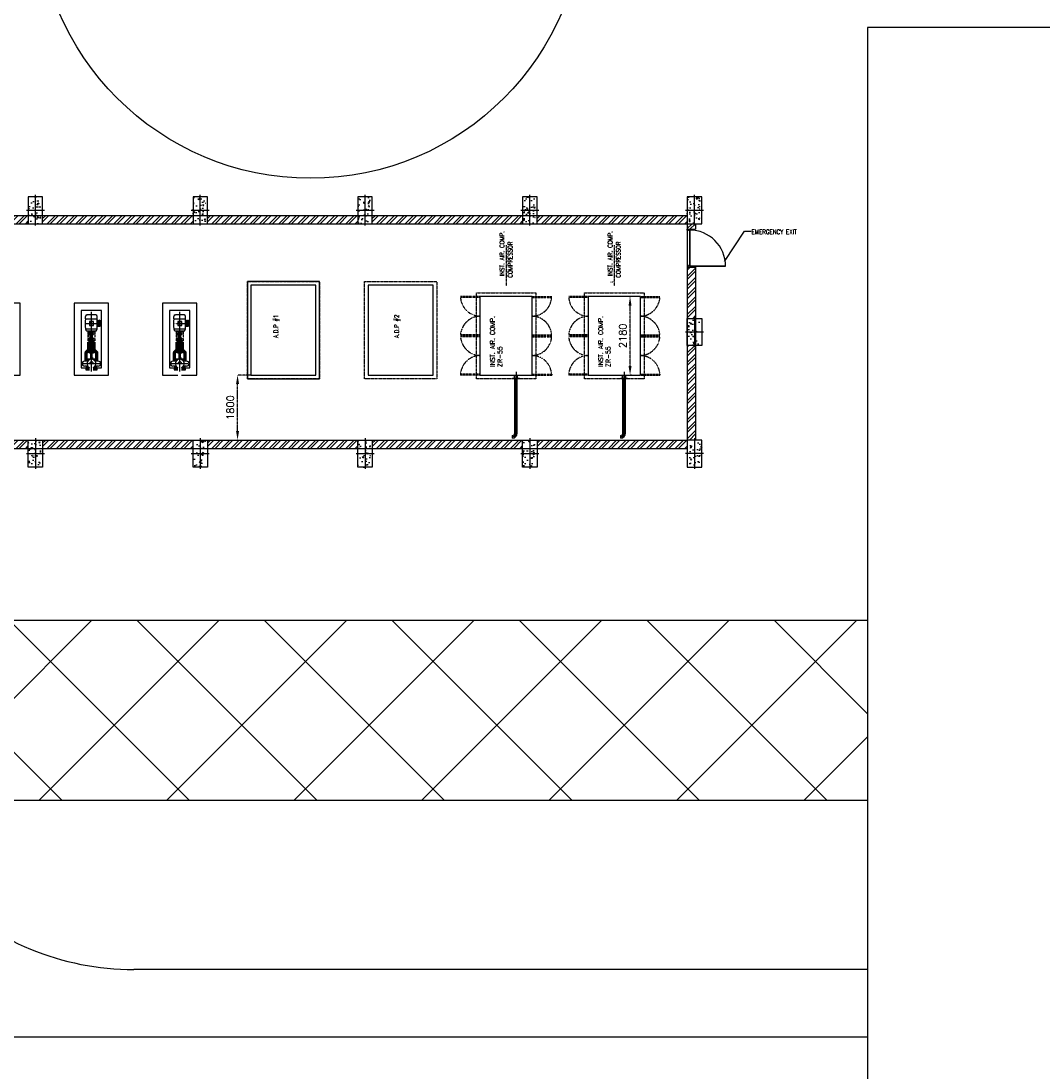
# Model space of a CAD drawing. Header units: inches. Extents: x -8998005 to 170525121, y -30058259 to 1575573.
# Tile 6 of 107: x 331523 to 359864, y -131562 to -102440. Entities that reach past the tile are written whole.
import ezdxf
from ezdxf.enums import TextEntityAlignment as Align

# ---------------------------------------------------------------- set-up
doc = ezdxf.new("R2010")
doc.units = ezdxf.units.IN
doc.header["$LTSCALE"] = 5
doc.header["$MEASUREMENT"] = 0
doc.header["$PDMODE"] = 2
doc.header["$PDSIZE"] = 1
for name, pattern in [('CENTER', [2, 1.25, -0.25, 0.25, -0.25]), ('CENTER2', [1.125, 0.75, -0.125, 0.125, -0.125]), ('CENTERX2', [4, 2.5, -0.5, 0.5, -0.5]), ('DIVIDE', [5.3, 2, -1, 0.1499999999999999, -1, 0.1499999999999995, -1]), ('PHANTOM', [2.5, 1.25, -0.25, 0.25, -0.25, 0.25, -0.25])]:
    doc.linetypes.add(name, pattern=pattern)
for name, color, linetype in [('07.I.A. PIPE', 143, 'Continuous'), ('13.CIVIL', 8, 'Continuous'), ('15. TEXT', 221, 'Continuous'), ('CEN', 9, 'CENTER'), ('CL', 2, 'CENTER2'), ('DIM', 7, 'Continuous'), ('ROAD-ISG', 7, 'Continuous'), ('TCE-ME-ROAD', 244, 'Continuous'), ('Text', 6, 'Continuous')]:
    doc.layers.add(name, color=color, linetype=linetype)
doc.layers.add('wall', color=11, linetype='Continuous', lineweight=18)
doc.styles.add('ARIAL', font='arial.ttf', dxfattribs={"height": 8})
doc.styles.add('romans', font='romans.shx')
doc.styles.add('S1', font='SIMPLEX.SHX', dxfattribs={"height": 200})
doc.styles.get("Standard").update_dxf_attribs({"font": 'txt.shx'})
doc.styles.add('STYLE4', font='romantic.ttf', dxfattribs={"height": 300})
doc.styles.add('TITLE_ST', font='romant.shx')
doc.dimstyles.new('rrrr', dxfattribs={"dimscale": 50, "dimtxt": 2.5, "dimasz": 2.5, "dimexe": 1, "dimexo": 1, "dimgap": 0.9, "dimtad": 1, "dimdec": 0, "dimzin": 0, "dimdsep": 46, "dimtxsty": 'romans', "dimcen": 0, "dimclrd": 251, "dimclre": 251, "dimclrt": 251, "dimadec": 0, "dimazin": 0, "dimtfac": 1, "dimtdec": 0, "dimtix": 1, "dimtmove": 2, "dimatfit": 3, "dimfxl": 1.25, "dimtolj": 1, "dimtzin": 0, "dimlwd": -1, "dimlwe": -1, "dimarcsym": 0})
doc.dimstyles.new('S1$7', dxfattribs={"dimscale": 60, "dimtxt": 2, "dimasz": 2, "dimexe": 0.8, "dimexo": 1.5, "dimgap": 1, "dimtad": 1, "dimdec": 4, "dimzin": 12, "dimdsep": 46, "dimtxsty": 'S1', "dimcen": 0.5, "dimdle": 1, "dimclrd": 251, "dimclre": 41, "dimclrt": 251, "dimadec": 0, "dimazin": 0, "dimtfac": 1, "dimtdec": 4, "dimtofl": 0, "dimtmove": 2, "dimatfit": 3, "dimfxl": 1, "dimtolj": 1, "dimtzin": 0, "dimarcsym": 0})
doc.dimstyles.get("Standard").update_dxf_attribs({"dimtxt": 0.18, "dimasz": 0.18, "dimexe": 0.18, "dimexo": 0.0625, "dimgap": 0.09, "dimtad": 0, "dimtih": 1, "dimtoh": 1, "dimdec": 4, "dimzin": 0, "dimdsep": 46, "dimtxsty": 'Standard', "dimcen": 0.09, "dimadec": 0, "dimazin": 0, "dimtfac": 1, "dimtdec": 4, "dimtofl": 0, "dimtmove": 0, "dimatfit": 3, "dimfxl": 1, "dimtolj": 1, "dimtzin": 0, "dimarcsym": 0})
doc.dimstyles.new('STANDARD$0', dxfattribs={"dimtxt": 250, "dimasz": 200, "dimexe": 0, "dimexo": 0, "dimgap": 100, "dimtad": 1, "dimdec": 0, "dimzin": 0, "dimdsep": 46, "dimtxsty": 'S1', "dimcen": 0, "dimadec": 0, "dimazin": 0, "dimtfac": 1, "dimtdec": 0, "dimtmove": 2, "dimatfit": 3, "dimfxl": 1, "dimtolj": 1, "dimtzin": 0, "dimarcsym": 0})
pattern_1 = [(45, (-2023.663100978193, -424.9999782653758), (-132.5825214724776, 132.5825214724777), []), (45, (-1935.274753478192, -424.9999782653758), (-132.5825214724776, 132.5825214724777), [])]

# ---------------------------------------------------------------- blocks, each defined once
blk = doc.blocks.new('colom')
at = {"layer": '13.CIVIL'}
h = blk.add_hatch(dxfattribs=at)
h.set_pattern_fill('AR-CONC', color=256, scale=50, style=0)
h.set_pattern_definition([(50, (-148849.0947999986, -60278.57558095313), (358.6300913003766, -31.37606749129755), [37.5, -412.5]), (355, (-148849.0947999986, -60278.57558095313), (-69.37566680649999, 376.0960668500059), [30, -330]), (100.4514, (-148819.2089599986, -60281.19025095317), (289.2546908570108, 344.7197710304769), [31.87009499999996, -350.5710559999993]), (46.18419999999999, (-148849.0947999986, -60178.57558095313), (533.6205243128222, -82.75950716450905), [56.25, -618.75]), (96.6356, (-148804.6264274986, -60185.47223445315), (467.3313527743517, 487.0589354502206), [47.80514399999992, -525.8564999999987]), (351.1842000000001, (-148849.0947999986, -60178.57558095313), (467.3309725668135, 487.0593004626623), [45, -495]), (21, (-148799.0947999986, -60203.57558095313), (298.4535260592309, -201.3094453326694), [37.5, -412.5]), (326, (-148799.0947999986, -60203.57558095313), (121.6576659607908, 362.5750225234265), [30, -330]), (71.45140000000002, (-148774.2236834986, -60220.35138395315), (420.1113142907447, 161.2652483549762), [31.870095, -350.571056]), (37.50000000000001, (-148849.0947999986, -60278.57558095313), (6.079927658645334, 166.4469269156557), [0, -326, 0, -335, 0, -331.25]), (7.499999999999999, (-148849.0947999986, -60278.57558095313), (131.5347687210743, 197.2058559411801), [0, -191, 0, -318.5, 0, -126.25]), (327.5, (-148960.5947999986, -60278.57558095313), (266.9112180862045, -11.2774358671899), [0, -125, 0, -390, 0, -517.4999999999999]), (317.5, (-149010.5947999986, -60278.57558095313), (291.5930846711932, 50.05249116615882), [0, -162.5, 0, -259, 0, -367.5])])
h.paths.add_polyline_path([(-232.376054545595, -374.9999999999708), (-382.3760545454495, -375), (-382.3760545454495, -750), (-232.376054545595, -750)])
h.paths.add_polyline_path([(-232.376054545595, 0), (-382.3760545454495, 0), (-382.3760545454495, -375), (-232.376054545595, -374.9999999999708)])
h.paths.add_polyline_path([(-32.37605454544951, 0), (-232.376054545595, 0), (-232.376054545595, -374.9999999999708), (-32.37605454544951, -374.9999999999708)])
h.paths.add_polyline_path([(-32.37605454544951, -374.9999999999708), (-232.376054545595, -374.9999999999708), (-232.3760545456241, -750), (-32.37605454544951, -750)])
at = {"layer": '13.CIVIL', "color": 1, "linetype": 'CENTER', "ltscale": 150}
for p, q in [((-182.3760545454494, -800), (-182.3760545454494, 50)), ((-432.3760545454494, -375), (67.6239454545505, -375))]:
    blk.add_line(p, q, dxfattribs=at)
at = {"layer": '13.CIVIL'}
blk.add_lwpolyline([(-382.3760545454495, -750), (17.62394545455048, -750), (17.62394545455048, 0), (-382.3760545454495, 0)], close=True, dxfattribs=at)
blk = doc.blocks.new('GERTR')
at = {"color": 2, "linetype": 'PHANTOM', "ltscale": 0.03}
for p, q in [((-725, 2179.999999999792), (-1264.603960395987, 2179.999999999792)), ((-725, 2153.019801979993), (-1264.603960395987, 2153.019801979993)), ((725, 2179.999999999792), (1264.603960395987, 2179.999999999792)), ((725, 2153.019801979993), (1264.603960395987, 2153.019801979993)), ((-725, 1116.980198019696), (-1264.603960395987, 1116.980198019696)), ((-725, 1089.999999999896), (-1264.603960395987, 1089.999999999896)), ((-725, 1089.999999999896), (-1264.603960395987, 1089.999999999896)), ((-725, 1089.999999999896), (-1264.603960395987, 1089.999999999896)), ((-725, 1063.019801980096), (-1264.603960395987, 1063.019801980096)), ((725, 1116.980198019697), (1264.603960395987, 1116.980198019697)), ((725, 1089.999999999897), (1264.603960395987, 1089.999999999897)), ((725, 1089.999999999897), (1264.603960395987, 1089.999999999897)), ((725, 1089.999999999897), (1264.603960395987, 1089.999999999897)), ((725, 1063.019801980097), (1264.603960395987, 1063.019801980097)), ((-725, 26.98019801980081), (-1264.603960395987, 26.98019801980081)), ((-725, 9.095e-13), (-1264.603960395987, 9.095e-13)), ((725, 26.98019801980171), (1264.603960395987, 26.98019801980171)), ((725, 1.819e-12), (1264.603960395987, 1.819e-12))]:
    blk.add_line(p, q, dxfattribs=at)
for p, q in [((-1264.603960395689, 2153.019801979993), (-1264.603960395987, 2179.999999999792)), ((1264.603960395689, 2153.019801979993), (1264.603960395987, 2179.999999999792))]:
    blk.add_line(p, q)
at = {"color": 2}
for p, q in [((-319.5, 2259.468749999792), (-319.5, 2179.999999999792)), ((-274.9999999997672, 2085.912500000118), (-275, 2315.840624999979)), ((-230.5, 2259.468749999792), (-230.5, 2179.999999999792))]:
    blk.add_line(p, q, dxfattribs=at)
blk.add_lwpolyline([(-725, 2180.000000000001), (-725, 9.095e-13), (725, 0), (725, 2180)], close=True)
blk.add_lwpolyline([(-370.2499999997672, 2284.468749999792), (-179.7499999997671, 2284.468749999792), (-179.7499999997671, 2259.468749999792), (-370.2499999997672, 2259.468749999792)], close=True, dxfattribs=at)
at = {"color": 2, "linetype": 'PHANTOM', "ltscale": 0.03}
for centre, start, end in [((-708.9467573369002, 2191.775758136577), 183.989802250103, 268.3484764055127), ((708.9467573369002, 2191.775758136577), 271.6515235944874, 356.010197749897), ((-708.9467573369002, 1078.224241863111), 91.6515235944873, 176.0101977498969), ((708.9467573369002, 1078.224241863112), 3.989802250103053, 88.34847640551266), ((-708.9467573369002, 1101.775758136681), 183.989802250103, 268.3484764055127), ((708.9467573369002, 1101.775758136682), 271.6515235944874, 356.010197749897), ((-708.9467573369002, -11.77575813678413), 91.6515235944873, 176.0101977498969), ((708.9467573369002, -11.77575813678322), 3.989802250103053, 88.34847640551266)]:
    blk.add_arc(centre, 557.007137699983, start, end, dxfattribs=at)
at = {"layer": 'Text', "insert": (440.2113958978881, 1952.745354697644), "char_height": 125, "width": 1875.764799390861, "attachment_point": 1, "rotation": 270, "style": 'TITLE_ST'}
blk.add_mtext('INST. AIR. COMP.\\PZR-55', dxfattribs=at)
blk = doc.blocks.new('COND WTR PUMP_PLAN')
at = {"color": 115}
for p, q in [((-75.82323232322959, 74.96510101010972), (-50.00000000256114, 74.96510101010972)), ((-50.00000000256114, 73.62744053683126), (-50.00000000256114, 139.0000000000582)), ((49.99999999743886, 73.6274405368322), (49.99999999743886, 139.0000000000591)), ((49.99999999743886, 129.6561111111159), (225.23658569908, 129.6561111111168)), ((79.26767676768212, 129.6561111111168), (79.26767676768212, 40.46770835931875)), ((94.01515151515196, -129.6561111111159), (94.01515151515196, 129.6561111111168)), ((94.01515151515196, 99.54545454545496), (228.3077473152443, 99.54545454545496)), ((94.01515151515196, 84.79797979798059), (215.4037069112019, 84.79797979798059)), ((124.1258080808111, 20.27777777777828), (94.01515151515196, 21.50550505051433)), ((124.1258080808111, 20.27777777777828), (124.1258080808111, -19.66207070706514)), ((215.4037069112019, 84.79797979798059), (233.8380503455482, 66.36363636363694)), ((255.9592624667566, 65.13590909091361), (221.5497170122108, 99.54545454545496)), ((228.3077473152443, 99.54545454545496), (258.4184038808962, 70.0505050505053)), ((233.8380503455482, 66.36363636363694), (233.8380503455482, -65.7479292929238)), ((239.3683533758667, 123.5101010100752), (293.4436564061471, 70.0505050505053)), ((248.5855250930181, 57.14646464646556), (413.6469191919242, 57.14646464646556)), ((248.5855250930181, 47.31358585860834), (413.6469191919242, 47.31358585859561)), ((248.5855250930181, 39.93984848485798), (413.6469191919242, 39.93984848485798)), ((248.5855250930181, 30.10696969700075), (413.6469191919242, 30.10696969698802)), ((248.5855250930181, 22.55170811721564), (413.6469191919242, 22.55170811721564)), ((248.5855250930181, 12.71882932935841), (310.7627633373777, 12.71882932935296)), ((423.479797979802, 65.13590909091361), (255.9592624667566, 65.13590909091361)), ((258.4184038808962, 70.0505050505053), (436.3838383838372, 70.0505050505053)), ((306.2298585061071, 4.302575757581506), (308.0732928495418, 12.28833333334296)), ((306.2298585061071, -4.914595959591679), (306.2298585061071, 4.302575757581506)), ((308.0732928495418, 12.28833333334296), (323.4364746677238, 14.74747474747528)), ((323.4364746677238, 14.74747474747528), (338.7959696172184, 14.74747474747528)), ((338.7959696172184, 14.74747474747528), (353.5434443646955, 12.28833333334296)), ((350.9617592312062, 12.71882932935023), (413.6469191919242, 12.71882932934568)), ((353.5434443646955, 12.28833333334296), (355.3868787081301, 4.302575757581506)), ((355.3868787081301, 4.302575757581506), (355.3868787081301, -3.686868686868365)), ((423.479797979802, -64.52020202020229), (423.479797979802, 70.0505050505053)), ((436.3838383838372, 70.0505050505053), (436.3838383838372, -69.43479797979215)), ((499.6763131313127, -44.24242424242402), (499.6763131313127, 44.85813131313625)), ((513.1923737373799, 25.1923737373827), (592.3282828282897, 25.1923737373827)), ((599.7020202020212, -44.24242424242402), (599.7020202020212, 44.85813131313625)), ((664.2222222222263, 96.6422964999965), (664.2222222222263, -96.6422964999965)), ((669.9109453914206, 103.7532004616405), (702.6211036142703, 113.7084660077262)), ((702.6211036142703, 113.7084660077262), (750.5002421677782, 117.5)), ((702.6211036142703, 113.7084660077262), (702.6211036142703, -113.708466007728)), ((750.5002421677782, 117.5), (862.3803607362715, 117.5)), ((794.4205586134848, 5), (837.4205586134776, 5)), ((862.3803607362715, 117.5), (909.7844909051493, 113.7084660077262)), ((909.7844909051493, 117.0278359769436), (909.7844909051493, -117.0278359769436)), ((909.7844909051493, 117.0278359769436), (956.8882817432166, 117.0278359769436)), ((994.812154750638, 86.2120225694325), (994.812154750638, -86.21202256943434)), ((-75.82323232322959, -74.35308080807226), (-50.00000000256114, -74.35308080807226)), ((-50.00000000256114, -138.9999999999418), (-50.00000000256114, -73.62744053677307)), ((49.99999999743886, -138.9999999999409), (49.99999999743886, -73.62744053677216)), ((49.99999999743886, -129.6561111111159), (225.23658569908, -129.656111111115)), ((79.26767676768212, -40.46770835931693), (79.26767676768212, -129.6561111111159)), ((124.1258080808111, -19.66207070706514), (94.01515151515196, -20.89348484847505)), ((215.4037069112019, -84.18227272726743), (94.01515151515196, -84.18227272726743)), ((228.3077473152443, -98.92974747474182), (94.01515151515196, -98.92974747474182)), ((233.8380503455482, -65.7479292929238), (215.4037069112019, -84.18227272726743)), ((221.5497170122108, -98.92974747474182), (255.9592624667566, -64.52020202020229)), ((258.4184038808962, -69.43479797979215), (228.3077473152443, -98.92974747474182)), ((239.3683533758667, -123.5101010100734), (293.4436564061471, -70.05050505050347)), ((248.5855250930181, -12.71882932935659), (314.5960631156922, -12.71882932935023)), ((248.5855250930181, -22.55170811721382), (413.6469191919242, -22.55170811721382)), ((248.5855250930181, -30.10696969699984), (413.6469191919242, -30.10696969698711)), ((248.5855250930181, -39.93984848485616), (413.6469191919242, -39.93984848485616)), ((248.5855250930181, -47.31358585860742), (413.6469191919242, -47.31358585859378)), ((248.5855250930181, -57.14646464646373), (413.6469191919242, -57.14646464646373)), ((255.9592624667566, -64.52020202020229), (423.479797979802, -64.52020202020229)), ((436.3838383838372, -69.43479797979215), (258.4184038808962, -69.43479797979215)), ((308.0732928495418, -11.67631313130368), (306.2298585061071, -4.914595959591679)), ((323.4364746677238, -14.13176767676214), (308.0732928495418, -11.67631313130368)), ((338.7959696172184, -14.13176767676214), (323.4364746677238, -14.13176767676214)), ((353.5434443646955, -11.67631313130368), (338.7959696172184, -14.13176767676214)), ((347.2820858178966, -12.71882932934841), (413.6469191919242, -12.71882932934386)), ((355.3868787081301, -3.686868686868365), (353.5434443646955, -11.67631313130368)), ((513.1923737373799, -24.58035353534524), (592.3282828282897, -24.58035353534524)), ((669.9109453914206, -103.7532004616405), (702.6211036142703, -113.708466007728)), ((702.6211036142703, -113.708466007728), (750.5002421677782, -117.5)), ((750.5002421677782, -117.5), (862.3803607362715, -117.5)), ((750.6050351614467, -163.1136486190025), (881.2360820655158, -163.1136486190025)), ((750.6050351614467, -169.9999999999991), (750.6050351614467, -163.1136486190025)), ((881.2360820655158, -169.9999999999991), (750.6050351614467, -169.9999999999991)), ((758.5925139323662, -139.2802175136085), (758.5925139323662, -163.1136486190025)), ((864.0902110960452, -130.1218253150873), (767.7509061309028, -130.1218253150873)), ((789.179675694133, -130.1218253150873), (789.179675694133, -117.5)), ((794.4205586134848, -4.999999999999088), (837.4205586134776, -4.999999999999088)), ((842.6614415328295, -130.1218253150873), (842.6614415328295, -117.5)), ((862.3803607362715, -117.5), (909.7844909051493, -113.708466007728)), ((873.2486032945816, -139.2802175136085), (873.248603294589, -163.1136486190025)), ((881.2360820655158, -169.9999999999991), (881.2360820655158, -163.1136486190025)), ((909.7844909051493, -117.0278359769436), (956.8882817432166, -117.0278359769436))]:
    blk.add_line(p, q, dxfattribs=at)
at = {"color": 115, "linetype": 'DIVIDE', "ltscale": 0.1}
for p, q in [((641.2718349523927, 70.59145031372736), (463.1679539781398, 70.59145031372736)), ((463.1679539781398, -70.59145031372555), (463.1679539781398, 70.59145031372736)), ((641.2718349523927, 67.59145031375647), (463.1679539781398, 67.59145031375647)), ((466.1679539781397, 67.59145031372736), (466.1679539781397, -67.59145031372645)), ((638.2718349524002, -67.59145031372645), (638.2718349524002, 67.59145031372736)), ((641.2718349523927, -70.59145031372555), (641.2718349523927, 70.59145031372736)), ((641.2718349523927, -67.59145031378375), (463.1679539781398, -67.59145031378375)), ((641.2718349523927, -70.59145031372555), (463.1679539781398, -70.59145031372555))]:
    blk.add_line(p, q, dxfattribs=at)
at = {"color": 115}
for points in [[(-232.5, -38), (-232.5, -346.75), (1227.5, -346.7499999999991), (1227.5, 346.7500000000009), (-232.5, 346.7500000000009), (-232.5, 38)], [(-102.8232323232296, 38), (-102.8232323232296, 114.5), (-126.8232323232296, 114.5), (-126.8232323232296, 38)], [(-75.82323232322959, 46.60297672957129), (-75.82323232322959, 114.5), (-99.8232323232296, 114.5), (-99.8232323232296, 38)], [(-82.5, -114.5), (-82.5, -205), (1077.5, -205), (1077.5, 205.0000000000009), (-82.5, 205), (-82.5, 114.5)], [(-126.8232323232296, -38), (-126.8232323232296, -114.5), (-102.8232323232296, -114.5), (-102.8232323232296, -38)], [(-99.8232323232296, -38), (-99.8232323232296, -114.5), (-75.82323232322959, -114.5), (-75.82323232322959, -46.60297672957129)]]:
    blk.add_lwpolyline(points, dxfattribs=at)
for points in [[(124.1258080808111, 10.44489898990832), (220.3183028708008, 10.44489898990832), (220.3183028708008, -9.832878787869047), (124.1258080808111, -9.832878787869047)], [(226.4643129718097, 39.93984848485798), (220.3183028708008, 39.93984848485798), (220.3183028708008, -39.3278282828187), (226.4643129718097, -39.3278282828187)], [(233.8380503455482, 54.68732323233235), (226.4643129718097, 54.68732323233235), (226.4643129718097, -54.6873232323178), (233.8380503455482, -54.6873232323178)], [(436.3838383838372, 54.68732323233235), (443.757575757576, 54.68732323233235), (443.757575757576, -54.6873232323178), (436.3838383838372, -54.6873232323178)], [(443.757575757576, 39.93984848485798), (449.2878787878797, 39.93984848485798), (449.2878787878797, -39.3278282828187), (443.757575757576, -39.3278282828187)], [(449.2878787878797, 10.44489898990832), (475.1065151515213, 10.44489898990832), (475.1065151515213, -9.832878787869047), (449.2878787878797, -9.832878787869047)], [(475.1065151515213, 25.1923737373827), (492.3025757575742, 25.1923737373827), (492.3025757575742, -24.58035353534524), (475.1065151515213, -24.58035353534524)], [(492.3025757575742, 44.85813131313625), (513.1923737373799, 44.85813131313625), (513.1923737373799, -44.24242424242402), (492.3025757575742, -44.24242424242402)], [(592.3282828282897, 44.85813131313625), (609.5348989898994, 44.85813131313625), (609.5348989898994, -44.24242424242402), (592.3282828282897, -44.24242424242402)], [(626.7272727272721, -24.58035353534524), (609.5348989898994, -24.58035353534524), (609.5348989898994, 25.1923737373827), (626.7272727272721, 25.1923737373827)], [(626.7272727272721, 12.90404040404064), (654.389343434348, 12.90404040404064), (654.389343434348, -12.28833333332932), (626.7272727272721, -12.28833333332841)], [(654.389343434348, 30.11065656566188), (659.3076262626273, 30.11065656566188), (659.3076262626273, -29.49494949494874), (654.389343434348, -29.49494949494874)], [(659.3076262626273, 44.85813131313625), (664.2222222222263, 44.85813131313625), (664.2222222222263, -44.24242424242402), (659.3076262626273, -44.24242424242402)], [(775.9205586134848, -39.99999999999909), (855.9205586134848, -39.99999999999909), (855.9205586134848, 40), (775.9205586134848, 40)]]:
    blk.add_lwpolyline(points, close=True, dxfattribs=at)
for centre, radius, start, end in [((0, 0), 88.99999999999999, 205.2751869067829, 154.7248130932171), ((-2.5611371e-09, 139.0000000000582), 50, 0, 180), ((0, 0), 38, 270, 90), ((226.1081903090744, 112.3403512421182), 17.3376824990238, 40.10924083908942, 92.88160339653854), ((248.5873685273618, 52.23002525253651), 4.916439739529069, 90.02148323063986, 269.9785167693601), ((248.5873685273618, 35.02340909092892), 4.916439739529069, 90.02148323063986, 269.9785167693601), ((248.5873685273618, 17.63526872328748), 4.916439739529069, 90.02148323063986, 269.9785167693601), ((413.6487626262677, 52.23002525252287), 4.916439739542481, 269.9785167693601, 90.02148323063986), ((413.6487626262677, 35.02340909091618), 4.916439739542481, 269.9785167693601, 90.02148323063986), ((413.6487626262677, 17.63526872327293), 4.916439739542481, 269.9785167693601, 90.02148323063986), ((671.6378792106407, 96.54071215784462), 7.41635273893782, 103.4652080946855, 179.2151753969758), ((794.4205586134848, 9.095e-13), 5, 90, 270), ((837.4205586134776, 9.095e-13), 5, 270, 90), ((956.8056511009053, 85.93247664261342), 31.0954691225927, 11.95887338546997, 89.84774654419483), ((995.3992042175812, 94.6845090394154), 8.492800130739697, 195.7742926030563, 266.036372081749), ((-2.5611371e-09, -138.9999999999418), 50, 180, 0), ((226.1081903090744, -112.3403512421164), 17.3376824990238, 267.1183966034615, 319.8907591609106), ((248.5873685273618, -17.63526872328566), 4.916439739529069, 90.02148323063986, 269.9785167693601), ((248.5873685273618, -35.023409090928), 4.916439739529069, 90.02148323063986, 269.9785167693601), ((248.5873685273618, -52.23002525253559), 4.916439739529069, 90.02148323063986, 269.9785167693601), ((413.6487626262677, -17.63526872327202), 4.916439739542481, 269.9785167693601, 90.02148323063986), ((413.6487626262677, -35.02340909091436), 4.916439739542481, 269.9785167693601, 90.02148323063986), ((413.6487626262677, -52.23002525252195), 4.916439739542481, 269.9785167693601, 90.02148323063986), ((671.6378792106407, -96.54071215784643), 7.41635273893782, 180.7848246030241, 256.5347919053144), ((767.7509061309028, -139.2802175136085), 9.158392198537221, 90, 180), ((864.0902110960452, -139.2802175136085), 9.158392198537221, 0, 90), ((956.8056511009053, -85.93247664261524), 31.0954691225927, 270.1522534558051, 348.0411266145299), ((995.3992042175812, -94.68450903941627), 8.492800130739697, 93.96362791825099, 164.225707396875)]:
    blk.add_arc(centre, radius, start, end, dxfattribs=at)
at = {"layer": 'CL', "ltscale": 0.3}
for p, q in [((0, 216.133147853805), (0, -208.3509883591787)), ((-158.9305333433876, 0), (1049.87966620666, 9.095e-13)), ((484.9288383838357, 35.02525252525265), (529.7832828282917, 35.02525252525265)), ((578.8085353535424, 35.02525252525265), (621.2075252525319, 35.02525252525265)), ((794.4205586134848, -13.05854180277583), (794.4205586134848, 13.05854180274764)), ((815.9205586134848, 134.5032012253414), (815.9205586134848, -205.9516913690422)), ((837.4205586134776, -13.05854180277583), (837.4205586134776, 13.05854180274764)), ((484.9288383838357, -34.40954545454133), (529.7832828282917, -34.40954545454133)), ((578.8085353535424, -34.40954545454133), (621.2075252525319, -34.40954545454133))]:
    blk.add_line(p, q, dxfattribs=at)
blk = doc.blocks.new('*D278')
at = {"layer": '13.CIVIL', "color": 251, "linetype": 'CENTER', "lineweight": -2, "transparency": 16777216}
for p, q in [((23057.45699887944, 4779.999978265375), (23083.24677035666, 4779.999978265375)), ((23083.24677035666, 2849.999978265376), (23083.24677035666, 4529.999978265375)), ((23128.37696994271, 2599.999978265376), (23083.24677035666, 2599.999978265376))]:
    blk.add_line(p, q, dxfattribs=at)
at = {"layer": '13.CIVIL', "color": 251, "linetype": 'CENTER', "transparency": 16777216}
for points in [[(23041.58010369, 4529.999978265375), (23124.91343702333, 4529.999978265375), (23083.24677035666, 4779.999978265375)], [(23041.58010369, 2849.999978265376), (23124.91343702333, 2849.999978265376), (23083.24677035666, 2599.999978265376)]]:
    blk.add_solid(points, dxfattribs=at)
at = {"layer": 'Defpoints', "color": 0, "linetype": 'CENTER', "transparency": 16777216}
for p in [(23057.45699887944, 4779.999978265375), (23083.24677035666, 4779.999978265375), (23128.37696994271, 2599.999978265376)]:
    blk.add_point(p, dxfattribs=at)
at = {"layer": '13.CIVIL', "color": 251, "linetype": 'CENTER', "transparency": 16777216, "insert": (22881.13217281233, 3689.999978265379), "char_height": 200, "attachment_point": 5, "rotation": 90}
blk.add_mtext('\\A1;2180', dxfattribs=at)
blk = doc.blocks.new('*D279')
at = {"layer": '13.CIVIL', "color": 251, "linetype": 'CENTER', "lineweight": -2, "transparency": 16777216}
for p, q in [((12570.66310097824, 2599.999978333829), (12198.51030566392, 2599.999978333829)), ((12198.51030566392, 1049.999978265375), (12198.51030566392, 2349.999978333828)), ((12149.62186929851, 799.9999782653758), (12198.51030566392, 799.9999782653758))]:
    blk.add_line(p, q, dxfattribs=at)
at = {"layer": '13.CIVIL', "color": 251, "linetype": 'CENTER', "transparency": 16777216}
for points in [[(12156.84363899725, 2349.999978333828), (12240.17697233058, 2349.999978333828), (12198.51030566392, 2599.999978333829)], [(12156.84363899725, 1049.999978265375), (12240.17697233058, 1049.999978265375), (12198.51030566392, 799.9999782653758)]]:
    blk.add_solid(points, dxfattribs=at)
at = {"layer": 'Defpoints', "color": 0, "linetype": 'CENTER', "transparency": 16777216}
for p in [(12198.51030566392, 2599.999978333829), (12570.66310097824, 2599.999978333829), (12149.62186929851, 799.9999782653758)]:
    blk.add_point(p, dxfattribs=at)
at = {"layer": '13.CIVIL', "color": 251, "linetype": 'CENTER', "transparency": 16777216, "insert": (11996.39570811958, 1699.999978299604), "char_height": 200, "attachment_point": 5, "rotation": 90}
blk.add_mtext('\\A1;1800', dxfattribs=at)
blk = doc.blocks.new('*D280')
at = {"layer": '13.CIVIL', "color": 251, "linetype": 'CENTER', "lineweight": -2, "transparency": 16777216}
for p, q in [((2220.663100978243, 6004.644051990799), (2220.663100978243, 5426.283111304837)), ((5220.663100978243, 6004.644051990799), (5220.663100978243, 5426.283111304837)), ((2470.663100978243, 5426.283111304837), (4970.663100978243, 5426.283111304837))]:
    blk.add_line(p, q, dxfattribs=at)
at = {"layer": '13.CIVIL', "color": 251, "linetype": 'CENTER', "transparency": 16777216}
for points in [[(2470.663100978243, 5467.949777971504), (2470.663100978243, 5384.616444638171), (2220.663100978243, 5426.283111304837)], [(4970.663100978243, 5467.949777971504), (4970.663100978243, 5384.616444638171), (5220.663100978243, 5426.283111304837)]]:
    blk.add_solid(points, dxfattribs=at)
at = {"layer": 'Defpoints', "color": 0, "linetype": 'CENTER', "transparency": 16777216}
for p in [(2220.663100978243, 6004.644051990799), (5220.663100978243, 6004.644051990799), (5220.663100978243, 5426.283111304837)]:
    blk.add_point(p, dxfattribs=at)
at = {"layer": '13.CIVIL', "color": 251, "linetype": 'CENTER', "transparency": 16777216, "insert": (3720.663100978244, 5628.465921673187), "char_height": 200, "attachment_point": 5}
blk.add_mtext('\\A1;3000', dxfattribs=at)
blk = doc.blocks.new('SILO UTILITY BUILDING_BHADRADRI')
at = {"layer": '13.CIVIL'}
h = blk.add_hatch(dxfattribs=at)
h.set_pattern_fill('ANSI32', color=256, scale=500, style=0)
h.set_pattern_definition([(45, (-15733.66310097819, -424.9999782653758), (-132.5825214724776, 132.5825214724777), []), (45, (-15645.27475347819, -424.9999782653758), (-132.5825214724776, 132.5825214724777), [])])
h.paths.add_polyline_path([(4370, 6605), (199.9999999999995, 6605), (199.9999999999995, 6375), (4370, 6375)])
h = blk.add_hatch(dxfattribs=at)
h.set_pattern_fill('ANSI32', color=256, scale=500, style=0)
h.set_pattern_definition([(45, (-11163.66310097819, -424.9999782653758), (-132.5825214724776, 132.5825214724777), []), (45, (-11075.27475347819, -424.9999782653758), (-132.5825214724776, 132.5825214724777), [])])
h.paths.add_polyline_path([(8940, 6605), (4770, 6605), (4770, 6375), (8940, 6375)])
h = blk.add_hatch(dxfattribs=at)
h.set_pattern_fill('ANSI32', color=256, scale=500, style=0)
h.set_pattern_definition([(45, (-6593.663100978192, -424.9999782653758), (-132.5825214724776, 132.5825214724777), []), (45, (-6505.274753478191, -424.9999782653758), (-132.5825214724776, 132.5825214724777), [])])
h.paths.add_polyline_path([(13510, 6605), (9340, 6605), (9340, 6375), (13510, 6375)])
h = blk.add_hatch(dxfattribs=at)
h.set_pattern_fill('ANSI32', color=256, scale=500, style=0)
h.set_pattern_definition(pattern_1)
h.paths.add_polyline_path([(13910, 6605), (13910, 6375), (18080, 6375), (18080, 6605)])
h = blk.add_hatch(dxfattribs=at)
h.set_pattern_fill('ANSI32', color=256, scale=500, style=0)
h.set_pattern_definition([(45, (2546.336899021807, -424.9999782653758), (-132.5825214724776, 132.5825214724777), []), (45, (2634.725246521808, -424.9999782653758), (-132.5825214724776, 132.5825214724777), [])])
h.paths.add_polyline_path([(22650, 6605), (18480, 6605), (18480, 6375), (22650, 6375)])
h = blk.add_hatch(dxfattribs=at)
h.set_pattern_fill('ANSI32', color=256, scale=500, style=0)
h.set_pattern_definition(pattern_1)
h.paths.add_polyline_path([(197.0000000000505, 6375), (-32.99999999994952, 6375), (-32.99999999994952, 6256.846747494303), (197.0000000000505, 6256.846747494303)])
h.paths.add_polyline_path([(197.0000000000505, 5203.423373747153), (-32.99999999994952, 5203.423373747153), (-32.99999999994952, 3750), (197.0000000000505, 3750)])
h = blk.add_hatch(dxfattribs=at)
h.set_pattern_fill('ANSI32', color=256, scale=500, style=0)
h.set_pattern_definition(pattern_1)
h.paths.add_polyline_path([(22877.00000000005, 5171.57662625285), (22647.00000000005, 5171.57662625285), (22647.00000000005, 3750), (22877.00000000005, 3750)])
h.paths.add_polyline_path([(22647.00000000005, 6375), (22647.00000000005, 6225), (22877.00000000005, 6225), (22877.00000000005, 6375)])
h = blk.add_hatch(dxfattribs=at)
h.set_pattern_fill('ANSI32', color=256, scale=500, style=0)
h.set_pattern_definition(pattern_1)
h.paths.add_polyline_path([(22877.00000000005, 3000), (22647.00000000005, 3000), (22647.00000000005, 375), (22877.00000000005, 375.0000000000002)])
h = blk.add_hatch(dxfattribs=at)
h.set_pattern_fill('ANSI32', color=256, scale=500, style=0)
h.set_pattern_definition([(45, (-15733.66310097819, -6654.999978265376), (-132.5825214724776, 132.5825214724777), []), (45, (-15645.27475347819, -6654.999978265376), (-132.5825214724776, 132.5825214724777), [])])
h.paths.add_polyline_path([(4370, 375), (199.9999999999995, 375), (199.9999999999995, 145), (4370, 145)])
h = blk.add_hatch(dxfattribs=at)
h.set_pattern_fill('ANSI32', color=256, scale=500, style=0)
h.set_pattern_definition([(45, (-11163.66310097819, -6654.999978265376), (-132.5825214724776, 132.5825214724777), []), (45, (-11075.27475347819, -6654.999978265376), (-132.5825214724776, 132.5825214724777), [])])
h.paths.add_polyline_path([(8940, 375), (4770, 375), (4770, 145), (8940, 145)])
h = blk.add_hatch(dxfattribs=at)
h.set_pattern_fill('ANSI32', color=256, scale=500, style=0)
h.set_pattern_definition([(45, (-6593.663100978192, -6654.999978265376), (-132.5825214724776, 132.5825214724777), []), (45, (-6505.274753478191, -6654.999978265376), (-132.5825214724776, 132.5825214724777), [])])
h.paths.add_polyline_path([(13510, 375), (9340, 375), (9340, 145), (13510, 145)])
h = blk.add_hatch(dxfattribs=at)
h.set_pattern_fill('ANSI32', color=256, scale=500, style=0)
h.set_pattern_definition([(45, (-2023.663100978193, -6654.999978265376), (-132.5825214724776, 132.5825214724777), []), (45, (-1935.274753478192, -6654.999978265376), (-132.5825214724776, 132.5825214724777), [])])
h.paths.add_polyline_path([(18080, 375), (13910, 375), (13910, 145), (18080, 145)])
h = blk.add_hatch(dxfattribs=at)
h.set_pattern_fill('ANSI32', color=256, scale=500, style=0)
h.set_pattern_definition([(45, (2546.336899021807, -6654.999978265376), (-132.5825214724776, 132.5825214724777), []), (45, (2634.725246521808, -6654.999978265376), (-132.5825214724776, 132.5825214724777), [])])
h.paths.add_polyline_path([(22650, 375), (18480, 375), (18480, 145), (22650, 145)])
at = {"layer": 'DIM'}
h = blk.add_hatch(color=256, dxfattribs=at)
h.paths.add_polyline_path([(760.8135563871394, 913.9208055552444, 0.4142135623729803), (700.7777929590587, 853.8850421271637), (760.8135563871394, 853.8850421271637)])
h.paths.add_polyline_path([(820.8493198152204, 853.8850421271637), (760.8135563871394, 853.8850421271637), (760.8135563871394, 793.8492786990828, 0.4142135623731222)])
for points in [[(10447.00000000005, 4775.000000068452), (10447.00000000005, 2075.000000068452), (12447.00000000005, 2075.000000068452), (12447.00000000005, 4775.000000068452)], [(10547.00000000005, 4675.000000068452), (10547.00000000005, 2175.000000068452), (12347.00000000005, 2175.000000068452), (12347.00000000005, 4675.000000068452)], [(13797.00000000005, 4675.000000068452), (13797.00000000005, 2175.000000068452), (15597.00000000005, 2175.000000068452), (15597.00000000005, 4675.000000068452)]]:
    blk.add_lwpolyline(points, close=True)
at = {"color": 3}
blk.add_lwpolyline([(6597.000000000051, 2175), (6597.000000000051, 4175), (5647.000000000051, 4175), (5647.000000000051, 2175)], close=True, dxfattribs=at)
at = {"layer": '07.I.A. PIPE'}
for p, q in [((17860.50000000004, 561.6427849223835), (17860.50000000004, 2070.53125)), ((17933.50000000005, 561.6427849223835), (17933.50000000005, 2070.53125)), ((20860.50000000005, 561.6427849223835), (20860.50000000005, 2070.53125)), ((20933.50000000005, 561.6427849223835), (20933.50000000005, 2070.53125)), ((17801.99999999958, 430.1427849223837), (17801.99999999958, 503.1427849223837)), ((17801.99999999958, 503.1427849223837), (17801.99999999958, 430.1427849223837)), ((17860.49999999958, 561.6427849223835), (17933.49999999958, 561.6427849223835)), ((20801.99999999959, 430.1427849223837), (20801.99999999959, 503.1427849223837)), ((20801.99999999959, 503.1427849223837), (20801.99999999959, 430.1427849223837)), ((20860.49999999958, 561.6427849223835), (20933.49999999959, 561.6427849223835))]:
    blk.add_line(p, q, dxfattribs=at)
at = {"layer": '07.I.A. PIPE', "linetype": 'CENTERX2', "ltscale": 150}
for p, q in [((17896.99999999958, 561.6427849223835), (17896.99999999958, 2183.539217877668)), ((20896.99999999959, 561.6427849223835), (20896.99999999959, 2183.539217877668))]:
    blk.add_line(p, q, dxfattribs=at)
for centre in [(17801.99999999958, 561.6427849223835), (20801.99999999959, 561.6427849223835)]:
    blk.add_arc(centre, 95, 270, 0, dxfattribs=at)
at = {"layer": '07.I.A. PIPE'}
for centre, radius in [((17801.99999999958, 561.6427849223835), 131.5000000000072), ((17801.99999999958, 561.6427849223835), 58.49999999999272), ((20801.99999999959, 561.6427849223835), 131.5000000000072), ((20801.99999999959, 561.6427849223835), 58.49999999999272)]:
    blk.add_arc(centre, radius, 270, 0, dxfattribs=at)
at = {"layer": '13.CIVIL'}
for p, q in [((197.0000000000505, 6605), (22647.00000000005, 6605)), ((137.0000000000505, 6228.42337374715), (-862.9999999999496, 6228.423373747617)), ((137.0000000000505, 6218.42337374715), (-862.9999999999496, 6218.423373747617)), ((-32.99999999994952, 6256.846747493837), (-32.99999999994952, 6375)), ((197.0000000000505, 6256.846747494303), (-32.99999999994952, 6256.846747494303)), ((107.0000000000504, 6228.42337374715), (107.0000000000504, 6256.846747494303)), ((137.0000000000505, 6228.42337374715), (107.0000000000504, 6228.42337374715)), ((127.0000000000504, 5228.42337374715), (127.0000000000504, 6228.42337374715)), ((137.0000000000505, 5228.42337374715), (137.0000000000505, 6228.42337374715)), ((137.0000000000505, 6213.42337374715), (137.0000000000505, 6228.42337374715)), ((137.0000000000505, 6213.42337374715), (167.0000000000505, 6213.42337374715)), ((167.0000000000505, 6228.42337374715), (197.0000000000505, 6228.42337374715)), ((167.0000000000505, 6213.42337374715), (167.0000000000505, 6228.42337374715)), ((197.0000000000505, 6375), (22647.00000000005, 6375)), ((197.0000000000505, 6228.42337374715), (197.0000000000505, 6256.846747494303)), ((22647.00000000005, 6375), (22647.00000000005, 375)), ((22647.00000000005, 6200), (22647.00000000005, 6225)), ((22647.00000000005, 6225), (22877.00000000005, 6225)), ((22676.99999999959, 6200), (22646.99999999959, 6200)), ((22676.99999999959, 6200), (22676.99999999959, 6185)), ((22707.00000000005, 6185), (22677.00000000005, 6185)), ((22707.00000000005, 6200), (22737.00000000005, 6200)), ((22707.00000000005, 6185), (22707.00000000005, 6200)), ((22707.00000000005, 6200), (22707.00000000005, 5200)), ((22717.00000000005, 6200), (22717.00000000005, 5200)), ((22737.00000000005, 6200), (22737.00000000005, 6225)), ((22877.00000000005, 6375), (22877.00000000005, 6225)), ((137.0000000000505, 5243.423373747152), (167.0000000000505, 5243.423373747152)), ((137.0000000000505, 5243.423373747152), (137.0000000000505, 5228.42337374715)), ((167.0000000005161, 5228.42337374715), (167.0000000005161, 5243.423373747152)), ((197.0000000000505, 5203.423373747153), (-32.99999999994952, 5203.423373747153)), ((-32.99999999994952, 5203.423373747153), (-32.99999999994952, 375)), ((137.0000000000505, 5228.42337374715), (107.0000000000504, 5228.42337374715)), ((107.0000000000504, 5228.42337374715), (107.0000000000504, 5203.423373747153)), ((167.0000000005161, 5228.42337374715), (197.0000000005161, 5228.42337374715)), ((197.0000000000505, 5228.42337374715), (197.0000000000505, 5203.423373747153)), ((22647.00000000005, 5200), (22647.00000000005, 5171.57662625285)), ((22677.00000000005, 5200), (22647.00000000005, 5200)), ((22647.00000000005, 5171.57662625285), (22877.00000000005, 5171.57662625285)), ((22707.00000000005, 5215), (22677.00000000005, 5215)), ((22677.00000000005, 5215), (22677.00000000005, 5200)), ((22707.00000000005, 5215), (22707.00000000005, 5200)), ((22707.00000000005, 5210), (23707.00000000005, 5209.999999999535)), ((22707.00000000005, 5200), (23707.00000000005, 5199.999999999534)), ((22707.00000000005, 5200), (22737.00000000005, 5200)), ((22737.00000000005, 5200), (22737.00000000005, 5171.57662625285)), ((22877.00000000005, 5171.57662625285), (22877.00000000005, 375)), ((197.0000000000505, 375), (22647.00000000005, 375)), ((197.0000000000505, 145), (22647.00000000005, 145))]:
    blk.add_line(p, q, dxfattribs=at)
at = {"layer": '13.CIVIL', "linetype": 'CENTER'}
for points in [[(10447.00000000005, 4775.000000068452), (12447.00000000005, 4775.000000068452), (12447.00000000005, 2075.000000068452), (10447.00000000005, 2075.000000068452)], [(13697.00000000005, 4775.000000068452), (15697.00000000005, 4775.000000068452), (15697.00000000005, 2075.000000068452), (13697.00000000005, 2075.000000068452)], [(16797.00000000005, 4455), (18447.00000000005, 4455), (18447.00000000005, 2075), (16797.00000000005, 2075)], [(19797.00000000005, 4455), (21447.00000000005, 4455), (21447.00000000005, 2075), (19797.00000000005, 2075)]]:
    blk.add_lwpolyline(points, close=True, dxfattribs=at)
at = {"layer": '13.CIVIL'}
for centre, start, end in [((137.0000000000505, 6228.42337374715), 180, 270), ((22707.00000000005, 5200), 0, 90)]:
    blk.add_arc(centre, 1000, start, end, dxfattribs=at)
at = {"layer": '15. TEXT'}
for points in [[(-1766.362939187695, -304.0516276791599), (-1766.362939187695, -27.9541799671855), (-603.720956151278, -27.9541799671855), (-603.720956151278, -304.0516276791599)], [(-603.720956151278, -590.1723785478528), (-1766.362939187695, -590.1723785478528), (-1766.362939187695, -304.0516276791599), (-603.720956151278, -304.0516276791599)]]:
    blk.add_lwpolyline(points, close=True, dxfattribs=at)
at = {"layer": 'CEN', "linetype": 'CENTER', "ltscale": 250}
for p, q in [((3197.000000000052, 375), (197.0000000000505, 6375)), ((197.0000000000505, 375), (3197.000000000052, 6375)), ((81.92063885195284, 1688.405752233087), (3009.321659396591, 1688.405752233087))]:
    blk.add_line(p, q, dxfattribs=at)
at = {"layer": 'CEN'}
for p, q in [((17622.00000000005, 5776.523610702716), (17622.00000000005, 4655)), ((20622.00000000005, 5776.523610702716), (20622.00000000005, 4655)), ((760.8135563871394, 957.3272322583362), (760.8135563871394, 760.5975324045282)), ((851.8695415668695, 853.8850421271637), (672.2573870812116, 853.8850421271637))]:
    blk.add_line(p, q, dxfattribs=at)
at = {"layer": 'CEN', "linetype": 'CENTER', "ltscale": 250}
blk.add_lwpolyline([(197.0000000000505, 375), (197.0000000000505, 6375), (3197.000000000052, 6375), (3197.000000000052, 375)], close=True, dxfattribs=at)
at = {"layer": 'DIM', "const_width": 50}
blk.add_lwpolyline([(-2.999999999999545, -25, -1), (-2.999999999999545, 25, -1)], format="xyb", close=True, dxfattribs=at)
at = {"layer": 'DIM'}
blk.add_circle((760.8135563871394, 853.8850421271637), 60.03576342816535, dxfattribs=at)
at = {"layer": 'wall'}
for p, q in [((-1533.000000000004, 375), (-1533.000000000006, 3000)), ((-1533.000000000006, 3000), (196.9999999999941, 3000)), ((-1533.000000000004, 375), (-1533.000000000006, 3000)), ((-1522.833966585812, 375), (-1522.833966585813, 3000)), ((-1510.053223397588, 375), (-1510.053223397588, 3000)), ((-1497.288095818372, 375), (-1497.288095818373, 3000)), ((-1481.321768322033, 375), (-1481.321768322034, 3000)), ((-1471.74180300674, 375), (-1471.741803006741, 3000)), ((-1455.775475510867, 375), (-1455.775475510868, 3000)), ((-1446.195932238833, 375), (-1446.195932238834, 3000)), ((-1433.422785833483, 375), (-1433.422785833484, 3000)), ((-1401.490130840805, 375), (-1401.490130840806, 3000)), ((-1366.364294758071, 375), (-1366.364294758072, 3000)), ((-1334.431639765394, 375), (-1334.431639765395, 3000)), ((-1305.692587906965, 375), (-1305.692587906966, 3000)), ((-1270.566751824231, 375), (-1270.566751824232, 3000)), ((-1235.440915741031, 375), (-1235.440915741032, 3000)), ((-1193.928295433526, 375), (-1193.928295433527, 3000)), ((-1147.91947805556, 375), (-1147.919478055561, 3000)), ((-1101.417881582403, 375), (-1101.417881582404, 3000)), ((-1050.119760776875, 375), (-1050.119760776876, 3000)), ((-993.1210984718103, 375), (-993.1210984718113, 3000)), ((-938.9729179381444, 375), (-938.9729179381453, 3000)), ((-884.8243153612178, 375), (-884.8243153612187, 3000)), ((-822.1263776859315, 2081.16373064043), (-822.1263776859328, 3000)), ((-753.7283205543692, 2081.16373064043), (-753.7283205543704, 3000)), ((-682.4806257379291, 2081.16373064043), (-682.48062573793, 3000)), ((-597.4235508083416, 375.0000000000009), (-597.4235508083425, 3000)), ((-509.1410312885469, 375.0000000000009), (-509.1410312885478, 3000)), ((-363.9762165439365, 375.0000000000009), (-363.9762165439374, 3000)), ((-183.9717112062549, 375.0000000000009), (-183.9717112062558, 3000)), ((196.9999999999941, 3000), (-33.000000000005, 375.0000000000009)), ((196.999999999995, 375.0000000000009), (-33.0000000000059, 3000)), ((-822.1263776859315, 375), (-822.1263776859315, 1430.525408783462)), ((-753.7283205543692, 375.0000000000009), (-753.7283205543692, 1430.525408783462)), ((-682.4806257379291, 375.0000000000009), (-682.4806257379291, 1430.525408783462)), ((-1533.000000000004, 375), (196.999999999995, 375.0000000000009))]:
    blk.add_line(p, q, dxfattribs=at)
at = {"xscale": 1.369863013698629, "yscale": 1.369863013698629, "zscale": 1.369863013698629, "rotation": 90}
for p in [(3672.00000000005, 2493.493150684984), (6122.000000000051, 2493.493150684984), (8572.000000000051, 2493.493150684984)]:
    blk.add_blockref('COND WTR PUMP_PLAN', p, dxfattribs=at)
at = {"rotation": 180}
for p in [(17622.00000000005, 4355), (20622.00000000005, 4355)]:
    blk.add_blockref('GERTR', p, dxfattribs=at)
at = {"layer": '13.CIVIL'}
for p in [(182.3760545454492, 7125), (4752.376054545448, 7125), (9322.376054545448, 7125), (13892.37605454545, 7125), (18462.37605454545, 7125), (23029.37605454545, 7125)]:
    blk.add_blockref('colom', p, dxfattribs=at)
at = {"layer": '13.CIVIL', "xscale": -1}
blk.add_blockref('colom', (-185.3760545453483, 3750), dxfattribs=at)
at = {"layer": '13.CIVIL', "xscale": -1, "rotation": 180}
for p in [(23029.37605454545, 3000), (182.3760545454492, -375), (4752.376054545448, -375), (9322.376054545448, -375), (13892.37605454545, -375), (18462.37605454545, -375)]:
    blk.add_blockref('colom', p, dxfattribs=at)
at = {"layer": '13.CIVIL', "rotation": 180}
blk.add_blockref('colom', (22664.62394545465, -375), dxfattribs=at)
at = {"layer": '15. TEXT', "linetype": 'Continuous', "style": 'romans', "width": 0.8}
for s, p in [('EMERGENCY EXIT', (24431.04090149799, 6085.1737409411)), ('ROLLING SHUTTER', (656.463916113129, 2908.627831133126)), ('2.625m(W)X3m(H)', (610.6019392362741, 2694.847686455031)), ('℄', (1423.080060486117, 1554.80256293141)), ('MONORAIL', (1616.740118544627, 1512.6764820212))]:
    blk.add_text(s, height=125, dxfattribs=at).set_placement(p)
for s, rotation, p in [('INST. AIR. COMP. ', 90, (17570.41527492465, 4919.649901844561)), ('INST. AIR. COMP. ', 90, (20570.41527492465, 4919.649901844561)), ('COMPRESSOR', 90, (17798.17521621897, 4875.302592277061)), ('COMPRESSOR', 90, (20798.17521621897, 4875.302592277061)), ('℄', 90, (20602.79990478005, 4727.262616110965)), ('RAMP', 270, (-826.8251234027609, 1911.556171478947))]:
    blk.add_text(s, height=125, rotation=rotation, dxfattribs=at).set_placement(p)
at = {"layer": '15. TEXT'}
for s, rotation, style, width, p in [('A.D.P #1', 90, 'TITLE_ST', 0.8, (11300.43442073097, 3201.142582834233)), ('A.D.P #2', 90, 'TITLE_ST', 0.8, (14650.66377990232, 3201.142582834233)), ('EL.(%%P)0.00m', 359.9991463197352, 'ARIAL', 0.9, (1292.902926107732, 739.2128105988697)), ('FFL.', 359.9991463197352, 'ARIAL', 0.9, (973.7005621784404, 709.5445053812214)), ('000.0000 (E)', 0.0008536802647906, 'ARIAL', 0.9, (-1685.829938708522, -170.901762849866)), ('0000.000(N)', 0.0008536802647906, 'ARIAL', 0.9, (-1706.292524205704, -463.1873261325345))]:
    blk.add_text(s, height=125, rotation=rotation, dxfattribs=dict(at, style=style, width=width)).set_placement(p)
at = {"layer": '15. TEXT', "style": 'ARIAL', "width": 0.9}
blk.add_text('MAINTENANCE BAY', height=125, rotation=359.9991463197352, dxfattribs=at).set_placement((2478.556250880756, 900.85918950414), align=Align.RIGHT)
at = {"layer": '15. TEXT', "char_height": 125, "width": 1875.764799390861, "attachment_point": 1, "rotation": 90, "style": 'TITLE_ST'}
for insert in [(17181.78860410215, 2402.254645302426), (20181.78860410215, 2402.254645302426)]:
    blk.add_mtext('INST. AIR. COMP.\\PZR-55', dxfattribs=dict(at, insert=insert))
at = {"layer": '13.CIVIL', "linetype": 'CENTER'}
dim = blk.add_linear_dim(base=(3197.000000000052, 5001.283133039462), p1=(197.0000000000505, 5579.644073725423), p2=(3197.000000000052, 5579.644073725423), dimstyle='STANDARD$0', dxfattribs=at)
dim.commit()
dim.dimension.update_dxf_attribs({"geometry": '*D280', "text_midpoint": (1697.00000000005, 5203.465943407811), "insert": (-2023.663100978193, -424.9999782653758)})
for base, p1, p2, picture, middle in [((21059.58366937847, 4355), (21104.71386896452, 2175), (21033.79389790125, 4355), '*D278', (20857.46907183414, 3265.000000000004)), ((10174.84720468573, 2175.000000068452), (10125.95876832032, 375), (10547.00000000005, 2175.000000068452), '*D279', (9972.73260714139, 1275.000000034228))]:
    dim = blk.add_linear_dim(base=base, p1=p1, p2=p2, angle=90, dimstyle='STANDARD$0', dxfattribs=at)
    dim.commit()
    dim.dimension.update_dxf_attribs({"geometry": picture, "text_midpoint": middle, "insert": (-2023.663100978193, -424.9999782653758)})
blk.add_leader([(81.99999999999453, 2866.714330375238), (1636.458674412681, 2866.71433037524)], dimstyle='Standard', override={"dimgap": 0.09, "dimtad": 0}, dxfattribs=at)
at = {"layer": 'DIM'}
blk.add_leader([(23675.43715230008, 5324.784737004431), (24234.62447935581, 6172.704776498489), (24419.90864659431, 6172.704776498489)], dimstyle='S1$7', override={"dimgap": 1, "dimtad": 0}, dxfattribs=at)
blk.add_leader([(-3, 1.137e-13), (-396.7205416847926, -304.0516276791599), (-1766.362939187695, -304.0516276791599)], dimstyle='rrrr', dxfattribs=at)
blk = doc.blocks.new('A$C08E86F63')
at = {"layer": 'TCE-ME-ROAD'}
h = blk.add_hatch(dxfattribs=at)
h.set_pattern_fill('ANSI37', color=3, scale=20000, style=0)
h.set_pattern_definition([(45, (0, 0), (-1767.766952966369, 1767.766952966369), []), (135, (0, 0), (-1767.766952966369, -1767.766952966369), [])])
h.paths.add_polyline_path([(-164708.9748621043, -59351.20218613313), (-168708.9748613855, -59351.20218613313), (-168708.9748613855, -370058.5203087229), (-164708.9748613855, -370058.5203087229), (-164708.9748671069, -113312.2021907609), (-75447.1552207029, -113312.2021882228), (-61047.15522195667, -98912.20218947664), (-5.986075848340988e-07, -98912.20218749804), (-1.019099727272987e-06, -285284.7021874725), (-62704.00946368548, -285284.7021874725), (-77232.747221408, -299813.4399438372), (-164708.974863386, -299812.2021850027), (-164708.9748633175, -303812.2021865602), (-75575.89297370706, -303813.4399427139), (-61047.15521666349, -289284.7021856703), (-9.563518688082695e-07, -289284.7021836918), (-1.242500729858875e-06, -515312.2021873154), (85191.02507293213, -515312.2021873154), (85191.02507293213, -510312.2021873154), (4999.999998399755, -510312.2021873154), (4999.999999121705, -217302.2021854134), (14999.99999957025, -217302.2021853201), (14999.99999957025, -212302.2021855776), (4999.999999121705, -212302.2021853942), (4999.999999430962, -94912.20219127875), (-62704.00946897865, -94912.20219127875), (-77104.00946840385, -109312.202189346), (-164708.9748673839, -109312.2021909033)])
at = {"color": 2, "linetype": 'Continuous'}
blk.add_lwpolyline([(85191.02507293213, -543872.3380939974), (160191.025072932, -543872.3380939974), (160191.025072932, -493872.3380939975), (85191.02507293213, -493872.3380939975)], close=True, dxfattribs=at)
at = {"layer": 'DIM', "linetype": 'Continuous'}
blk.add_circle((69742.6621114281, -490472.3678947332, -1.6813144e-09), 7580.372974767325, dxfattribs=at)
at = {"layer": 'TCE-ME-ROAD', "color": 3}
blk.add_lwpolyline([(85191.02507313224, -515312.2021873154), (-1.242500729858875e-06, -515312.2021873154), (-9.563518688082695e-07, -289284.7021836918), (-61047.15521666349, -289284.7021856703), (-75575.89297370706, -303813.4399427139), (-164708.9748633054, -303812.2021865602), (-164708.9748613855, -370058.5203087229), (-168708.9748613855, -370058.5203087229), (-168708.9748613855, -59351.20218613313), (-164708.9748621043, -59351.20218613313), (-164708.9748673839, -109312.2021909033), (-77104.00946840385, -109312.202189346), (-62704.00946897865, -94912.20219127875), (4999.999999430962, -94912.20219127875), (4999.999999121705, -212302.2021853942), (14999.99999957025, -212302.2021855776), (14999.99999957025, -217302.2021853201), (4999.999999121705, -217302.2021854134), (4999.999998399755, -510312.2021873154), (85191.02507313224, -510312.2021873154), (85191.02507313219, -514062.2021850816)], dxfattribs=at)
blk.add_blockref('SILO UTILITY BUILDING_BHADRADRI', (57544.02507313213, -505687.2021873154))
at = {"color": 2, "insert": (94352.15102402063, -503680.07259713), "char_height": 2500, "attachment_point": 1, "style": 'STYLE4'}
blk.add_mtext_dynamic_manual_height_columns('FOR\\P\\pi-3745;UNIT-1&2', width=8996.677823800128, gutter_width=37500, heights=[0], dxfattribs=at)

msp = doc.modelspace()

# ---------------------------------------------------------------- linework, layer by layer
at = {"layer": 'ROAD-ISG', "color": 190}
msp.add_lwpolyline([(355000.0000472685, -128749.9999982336), (334653.0000468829, -128749.9999977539)], dxfattribs=at)
msp.add_arc((334653.0000470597, -121249.9999977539), 7500, 179.9999999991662, 270, dxfattribs=at)
at = {"layer": 'TCE-ME-ROAD', "color": 11, "linetype": 'CENTER', "ltscale": 5000}
msp.add_line((355000.0000472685, -130624.9999934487), (255000.0000434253, -130624.9999956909), dxfattribs=at)

# ---------------------------------------------------------------- block references
at = {"ltscale": 100}
msp.add_blockref('A$C08E86F63', (269808.9749743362, 391250.0000089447), dxfattribs=at)

doc.saveas('drawing.dxf')
